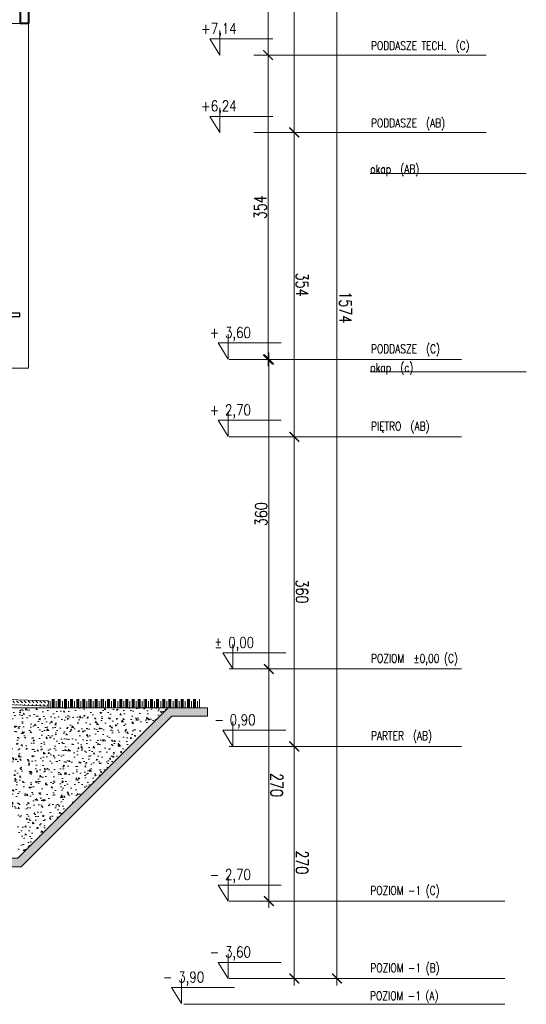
# Model space of a CAD drawing. Header units: millimetres. Extents: x 23192 to 177760, y -399809 to -79279.
# Tile 42 of 256: x 63445 to 64034, y -209387 to -208242. Entities that reach past the tile are written whole.
import ezdxf

# ---------------------------------------------------------------- set-up
doc = ezdxf.new("R2010")
doc.units = ezdxf.units.MM
doc.linetypes.add('CACHE', pattern=[9.525, 6.35, -3.175])
doc.layers.get('0').update_dxf_attribs({"lineweight": 0})
doc.layers.add('!! 0_bloki rzędnych', color=7, linetype='Continuous', lineweight=0, plot=False)
doc.layers.add('ND', color=240, linetype='Continuous', lineweight=0, plot=False)
for name, color, linetype, lineweight in [('!! 1_hatch projektowane ściany', 4, 'Continuous', 5), ('!! 1_PROJ Sciany', 2, 'Continuous', 40), ('!! 1_PROJ widok', 5, 'Continuous', 9), ('!! wymiary osi', 250, 'Continuous', 9), ('0-rzedne-blok', 62, 'Continuous', 13)]:
    doc.layers.add(name, color=color, linetype=linetype, lineweight=lineweight)
doc.layers.add('PROJ OKNO', color=3, linetype='CACHE')
doc.styles.add('DEUTSCH', font='SIMPLEX8')
doc.styles.add('SIMPLEX', font='simplex.shx', dxfattribs={"width": 0.77})
doc.dimstyles.new('OL PB 100', dxfattribs={"dimscale": 4, "dimtxt": 3.5, "dimasz": 0.2, "dimexe": 10, "dimexo": 10, "dimgap": 0.5, "dimtad": 1, "dimdec": 1, "dimrnd": 0.5, "dimzin": 9, "dimdsep": 46, "dimtxsty": 'SIMPLEX', "dimblk": 'thick_MSz', "dimcen": 0.05, "dimdle": 8, "dimse1": 1, "dimse2": 1, "dimclrd": 256, "dimclre": 256, "dimclrt": 3, "dimadec": 1, "dimazin": 2, "dimtfac": 1, "dimtdec": 1, "dimtix": 1, "dimtofl": 0, "dimtmove": 2, "dimatfit": 3, "dimldrblk": 'thick_MSz', "dimfxl": 10, "dimfxlon": 1, "dimtolj": 1, "dimlwd": -1, "dimlwe": -1, "dimarcsym": 0})

# ---------------------------------------------------------------- blocks, each defined once
blk = doc.blocks.new('thick_MSz')
for p, q in [((0, 15), (0, -15)), ((-10, 0), (10, 0))]:
    blk.add_line(p, q)
at = {"const_width": 2, "elevation": 2}
blk.add_lwpolyline([(-7.1, -7.1), (7.1, 7.1)], dxfattribs=at)
blk = doc.blocks.new('*D3826')
at = {"layer": 'DEFPOINTS', "color": 0, "ltscale": 100, "transparency": 16777216}
for p in [(15576.3, 8739.9), (15576.3, 8648.5), (15846.3, 8648.5)]:
    blk.add_point(p, dxfattribs=at)
at = {"layer": 'ND', "ltscale": 100, "transparency": 16777216}
blk.add_line((15845.5, 8739.9), (15577.1, 8739.9), dxfattribs=at)
at = {"layer": 'ND', "ltscale": 100, "transparency": 16777216, "xscale": 0.8, "yscale": 0.8, "zscale": 0.8}
for p, rotation in [((15576.3, 8739.9), 180.0000000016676), ((15846.3, 8739.9), 1.667546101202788e-09)]:
    blk.add_blockref('thick_MSz', p, dxfattribs=dict(at, rotation=rotation))
at = {"layer": 'ND', "color": 3, "ltscale": 100, "transparency": 16777216, "insert": (15711.3, 8748.9), "char_height": 14, "attachment_point": 5, "rotation": 0, "style": 'SIMPLEX'}
blk.add_mtext('\\A1;270', dxfattribs=at)
blk = doc.blocks.new('D_kota')
for p, q in [((8.66, 0), (8.66, 23.02)), ((-0.76, 15), (8.66, 15)), ((8.66, 0), (-0.76, 15))]:
    blk.add_line(p, q)
blk.add_lwpolyline([(-0.76, 15), (57.9, 15)])
at = {"style": 'DEUTSCH', "width": 0.8}
blk.add_attdef('POZ.ARCH', (7.32, 19.66), '', height=10, dxfattribs=at)
blk = doc.blocks.new('*D3827')
at = {"layer": 'DEFPOINTS', "color": 0, "ltscale": 100, "transparency": 16777216}
for p in [(15846.3, 8789.5), (14272.3, 8752.2), (15846.3, 8606.6)]:
    blk.add_point(p, dxfattribs=at)
at = {"layer": 'ND', "ltscale": 100, "transparency": 16777216}
blk.add_line((14273.1, 8789.5), (15845.5, 8789.5), dxfattribs=at)
at = {"layer": 'ND', "ltscale": 100, "transparency": 16777216, "xscale": 0.8, "yscale": 0.8, "zscale": 0.8}
for p, rotation in [((14272.3, 8789.5), 180.0000000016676), ((15846.3, 8789.5), 1.667517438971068e-09)]:
    blk.add_blockref('thick_MSz', p, dxfattribs=dict(at, rotation=rotation))
at = {"layer": 'ND', "color": 3, "ltscale": 100, "transparency": 16777216, "insert": (15065.7, 8799.5), "char_height": 14, "attachment_point": 5, "rotation": 0, "style": 'SIMPLEX'}
blk.add_mtext('\\A1;1574', dxfattribs=at)
blk = doc.blocks.new('*D3828')
at = {"layer": 'DEFPOINTS', "color": 0, "ltscale": 100, "transparency": 16777216}
for p in [(15216.3, 8739.9), (15216.3, 8648.5), (15576.3, 8648.5)]:
    blk.add_point(p, dxfattribs=at)
at = {"layer": 'ND', "ltscale": 100, "transparency": 16777216}
blk.add_line((15575.5, 8739.9), (15217.1, 8739.9), dxfattribs=at)
at = {"layer": 'ND', "ltscale": 100, "transparency": 16777216, "xscale": 0.8, "yscale": 0.8, "zscale": 0.8}
for p, rotation in [((15216.3, 8739.9), 180.0000000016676), ((15576.3, 8739.9), 1.667546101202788e-09)]:
    blk.add_blockref('thick_MSz', p, dxfattribs=dict(at, rotation=rotation))
at = {"layer": 'ND', "color": 3, "ltscale": 100, "transparency": 16777216, "insert": (15396.3, 8748.9), "char_height": 14, "attachment_point": 5, "rotation": 0, "style": 'SIMPLEX'}
blk.add_mtext('\\A1;360', dxfattribs=at)
blk = doc.blocks.new('*D3829')
at = {"layer": 'DEFPOINTS', "color": 0, "ltscale": 100, "transparency": 16777216}
for p in [(14862.3, 8739.9), (14862.3, 8648.6), (15216.3, 8648.5)]:
    blk.add_point(p, dxfattribs=at)
at = {"layer": 'ND', "ltscale": 100, "transparency": 16777216}
blk.add_line((15215.5, 8739.9), (14863.1, 8739.9), dxfattribs=at)
at = {"layer": 'ND', "ltscale": 100, "transparency": 16777216, "xscale": 0.8, "yscale": 0.8, "zscale": 0.8}
for p, rotation in [((14862.3, 8739.9), 180.0000000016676), ((15216.3, 8739.9), 1.667546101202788e-09)]:
    blk.add_blockref('thick_MSz', p, dxfattribs=dict(at, rotation=rotation))
at = {"layer": 'ND', "color": 3, "ltscale": 100, "transparency": 16777216, "insert": (15039.3, 8748.9), "char_height": 14, "attachment_point": 5, "rotation": 0, "style": 'SIMPLEX'}
blk.add_mtext('\\A1;354', dxfattribs=at)
blk = doc.blocks.new('*D3830')
at = {"layer": 'DEFPOINTS', "color": 0, "ltscale": 100, "transparency": 16777216}
for p in [(14272.3, 8739.9), (14272.3, 8693), (14862.3, 8648.6)]:
    blk.add_point(p, dxfattribs=at)
at = {"layer": 'ND', "ltscale": 100, "transparency": 16777216}
blk.add_line((14861.5, 8739.9), (14273.1, 8739.9), dxfattribs=at)
at = {"layer": 'ND', "ltscale": 100, "transparency": 16777216, "xscale": 0.8, "yscale": 0.8, "zscale": 0.8}
for p, rotation in [((14272.3, 8739.9), 180.0000000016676), ((14862.3, 8739.9), 1.667546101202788e-09)]:
    blk.add_blockref('thick_MSz', p, dxfattribs=dict(at, rotation=rotation))
at = {"layer": 'ND', "color": 3, "ltscale": 100, "transparency": 16777216, "insert": (14567.3, 8748.9), "char_height": 14, "attachment_point": 5, "rotation": 0, "style": 'SIMPLEX'}
blk.add_mtext('\\A1;590', dxfattribs=at)
blk = doc.blocks.new('*D3831')
at = {"layer": 'DEFPOINTS', "color": 0, "ltscale": 100, "transparency": 16777216}
for p in [(15486.3, 8710.4), (15486.3, 8648.5), (15756.3, 8648.5)]:
    blk.add_point(p, dxfattribs=at)
at = {"layer": 'ND', "ltscale": 100, "transparency": 16777216}
blk.add_line((15755.5, 8710.4), (15487.1, 8710.4), dxfattribs=at)
at = {"layer": 'ND', "ltscale": 100, "transparency": 16777216, "xscale": 0.8, "yscale": 0.8, "zscale": 0.8}
for p, rotation in [((15486.3, 8710.4), 180.0000000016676), ((15756.3, 8710.4), 1.667546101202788e-09)]:
    blk.add_blockref('thick_MSz', p, dxfattribs=dict(at, rotation=rotation))
at = {"layer": 'ND', "color": 3, "ltscale": 100, "transparency": 16777216, "insert": (15621.3, 8719.4), "char_height": 14, "attachment_point": 5, "rotation": 0, "style": 'SIMPLEX'}
blk.add_mtext('\\A1;270', dxfattribs=at)
blk = doc.blocks.new('*D3832')
at = {"layer": 'DEFPOINTS', "color": 0, "ltscale": 100, "transparency": 16777216}
for p in [(15126.3, 8710.4), (15126.3, 8648.5), (15486.3, 8648.5)]:
    blk.add_point(p, dxfattribs=at)
at = {"layer": 'ND', "ltscale": 100, "transparency": 16777216}
blk.add_line((15485.5, 8710.4), (15127.1, 8710.4), dxfattribs=at)
at = {"layer": 'ND', "ltscale": 100, "transparency": 16777216, "xscale": 0.8, "yscale": 0.8, "zscale": 0.8, "rotation": 180}
blk.add_blockref('thick_MSz', (15126.3, 8710.4), dxfattribs=at)
at = {"layer": 'ND', "ltscale": 100, "transparency": 16777216, "xscale": 0.8, "yscale": 0.8, "zscale": 0.8}
blk.add_blockref('thick_MSz', (15486.3, 8710.4), dxfattribs=at)
at = {"layer": 'ND', "color": 3, "ltscale": 100, "transparency": 16777216, "insert": (15306.3, 8701.4), "char_height": 14, "attachment_point": 5, "rotation": 180, "style": 'SIMPLEX'}
blk.add_mtext('\\A1;360', dxfattribs=at)
blk = doc.blocks.new('*D3824')
at = {"layer": 'DEFPOINTS', "color": 0, "ltscale": 100, "transparency": 16777216}
for p in [(14772.3, 8709.4), (14772.3, 8648.5), (15126.3, 8648.5)]:
    blk.add_point(p, dxfattribs=at)
at = {"layer": 'ND', "ltscale": 100, "transparency": 16777216}
blk.add_line((15125.5, 8709.4), (14773.1, 8709.4), dxfattribs=at)
at = {"layer": 'ND', "ltscale": 100, "transparency": 16777216, "xscale": 0.8, "yscale": 0.8, "zscale": 0.8, "rotation": 180}
blk.add_blockref('thick_MSz', (14772.3, 8709.4), dxfattribs=at)
at = {"layer": 'ND', "ltscale": 100, "transparency": 16777216, "xscale": 0.8, "yscale": 0.8, "zscale": 0.8}
blk.add_blockref('thick_MSz', (15126.3, 8709.4), dxfattribs=at)
at = {"layer": 'ND', "color": 3, "ltscale": 100, "transparency": 16777216, "insert": (14949.3, 8700.4), "char_height": 14, "attachment_point": 5, "rotation": 180, "style": 'SIMPLEX'}
blk.add_mtext('\\A1;354', dxfattribs=at)
blk = doc.blocks.new('*D3825')
at = {"layer": 'DEFPOINTS', "color": 0, "ltscale": 100, "transparency": 16777216}
for p in [(14479.8, 8709.4), (14479.8, 8593.5), (14772.3, 8593.5)]:
    blk.add_point(p, dxfattribs=at)
at = {"layer": 'ND', "ltscale": 100, "transparency": 16777216}
blk.add_line((14771.5, 8709.4), (14480.6, 8709.4), dxfattribs=at)
at = {"layer": 'ND', "ltscale": 100, "transparency": 16777216, "xscale": 0.8, "yscale": 0.8, "zscale": 0.8, "rotation": 180}
blk.add_blockref('thick_MSz', (14479.8, 8709.4), dxfattribs=at)
at = {"layer": 'ND', "ltscale": 100, "transparency": 16777216, "xscale": 0.8, "yscale": 0.8, "zscale": 0.8}
blk.add_blockref('thick_MSz', (14772.3, 8709.4), dxfattribs=at)
at = {"layer": 'ND', "color": 3, "ltscale": 100, "transparency": 16777216, "insert": (14626.1, 8718.4), "char_height": 14, "attachment_point": 5, "style": 'SIMPLEX'}
blk.add_mtext('\\A1;292.5', dxfattribs=at)
blk = doc.blocks.new('POZIOMY BLOK')
for p, q in [((14909.91, 9009.49), (14909.91, 8828.06)), ((15140.67, 9009.49), (15140.67, 8828.06)), ((15756.32, 8984.49), (15756.32, 8664.25)), ((15846.32, 8984.49), (15846.32, 8664.25)), ((15876.32, 8984.49), (15876.32, 8664.25)), ((14772.32, 8962.8), (14772.32, 8693.05)), ((14862.32, 8962.8), (14862.32, 8693.05)), ((15126.32, 8934), (15126.32, 8664.25)), ((15216.32, 8934), (15216.32, 8664.25)), ((15486.32, 8934), (15486.32, 8664.25)), ((15576.32, 8934), (15576.32, 8664.25)), ((15876.32, 8682.25), (15876.32, 8611.49))]:
    blk.add_line(p, q)
at = {"layer": '0-rzedne-blok'}
ref = blk.add_blockref('D_kota', (15486.32, 8657.67), dxfattribs=dict(at, xscale=1.250000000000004, yscale=1.250000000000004, zscale=1.250000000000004, rotation=90))
ref.add_attrib('POZ.ARCH', '%%p 0,00  ', (15461.74, 8646.85), dxfattribs={"layer": '0', "height": 12.5, "rotation": 90, "style": 'DEUTSCH', "width": 0.8})
ref = blk.add_blockref('D_kota', (15576.32, 8657.67), dxfattribs=dict(at, xscale=1.250000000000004, yscale=1.250000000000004, zscale=1.250000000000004, rotation=90))
ref.add_attrib('POZ.ARCH', '- 0,90  ', (15551.74, 8646.85), dxfattribs={"layer": '0', "height": 12.5, "rotation": 90, "style": 'DEUTSCH', "width": 0.8})
ref = blk.add_blockref('D_kota', (14772.32, 8642.51), dxfattribs=dict(at, xscale=1.250000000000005, yscale=1.250000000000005, zscale=1.250000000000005, rotation=90))
ref.add_attrib('POZ.ARCH', '+7,14', (14747.74, 8631.68), dxfattribs={"layer": '0', "height": 12.5, "rotation": 90, "style": 'DEUTSCH', "width": 0.8})
ref = blk.add_blockref('D_kota', (14862.32, 8642.51), dxfattribs=dict(at, xscale=1.250000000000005, yscale=1.250000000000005, zscale=1.250000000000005, rotation=90))
ref.add_attrib('POZ.ARCH', '+6,24', (14837.74, 8631.68), dxfattribs={"layer": '0', "height": 12.5, "rotation": 90, "style": 'DEUTSCH', "width": 0.8})
ref = blk.add_blockref('D_kota', (15125.85, 8652.26), dxfattribs=dict(at, xscale=1.250000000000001, yscale=1.250000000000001, zscale=1.250000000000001, rotation=89.99999992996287))
ref.add_attrib('POZ.ARCH', '+ 3,60', (15101.27, 8641.44), dxfattribs={"layer": '0', "height": 12.5, "rotation": 90, "style": 'DEUTSCH', "width": 0.8})
ref = blk.add_blockref('D_kota', (15215.85, 8652.26), dxfattribs=dict(at, xscale=1.250000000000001, yscale=1.250000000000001, zscale=1.250000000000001, rotation=89.99999992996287))
ref.add_attrib('POZ.ARCH', '+ 2,70', (15191.27, 8641.44), dxfattribs={"layer": '0', "height": 12.5, "rotation": 90, "style": 'DEUTSCH', "width": 0.8})
ref = blk.add_blockref('D_kota', (15756.32, 8652.26), dxfattribs=dict(at, xscale=1.250000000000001, yscale=1.250000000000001, zscale=1.250000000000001, rotation=89.99999992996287))
ref.add_attrib('POZ.ARCH', '- 2,70', (15731.74, 8641.44), dxfattribs={"layer": '0', "height": 12.5, "rotation": 90, "style": 'DEUTSCH', "width": 0.8})
ref = blk.add_blockref('D_kota', (15846.32, 8652.26), dxfattribs=dict(at, xscale=1.250000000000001, yscale=1.250000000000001, zscale=1.250000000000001, rotation=89.99999992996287))
ref.add_attrib('POZ.ARCH', '- 3,60', (15821.74, 8641.44), dxfattribs={"layer": '0', "height": 12.5, "rotation": 90, "style": 'DEUTSCH', "width": 0.8})
ref = blk.add_blockref('D_kota', (15875.5, 8597.99), dxfattribs=dict(at, xscale=1.250000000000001, yscale=1.250000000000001, zscale=1.250000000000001, rotation=89.99999992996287))
ref.add_attrib('POZ.ARCH', '- 3,90', (15850.92, 8587.16), dxfattribs={"layer": '0', "height": 12.5, "rotation": 90, "style": 'DEUTSCH', "width": 0.8})
at = {"style": 'SIMPLEX', "width": 0.77}
for s, p in [('PODDASZE TECH.  (C)', (14766.35, 8829.03, -0.04)), ('POZIOM  %%P0,00 (C)', (15478.99, 8829.03, -0.04)), ('PODDASZE  (AB)', (14856.35, 8829.03, -0.04)), ('PODDASZE  (C)', (15118.99, 8829.03, -0.04)), ('PIĘTRO  (AB)', (15208.99, 8829.03, -0.04)), ('PARTER  (AB)', (15568.99, 8829.03, -0.04)), ('POZIOM -1 (C)', (15748.99, 8828.23, -0.04)), ('POZIOM -1 (B)', (15838.99, 8828.23, -0.04)), ('POZIOM -1 (A)', (15871.38, 8827.97, -0.04)), ('okap  (AB)', (14909.91, 8828.06)), ('okap  (c)', (15140.67, 8828.06))]:
    blk.add_text(s, height=10, rotation=90, dxfattribs=at).set_placement(p)
at = {"layer": 'ND', "ltscale": 100}
dim = blk.add_linear_dim(base=(15846.32, 8789.48), p1=(14272.32, 8752.23), p2=(15846.32, 8606.6), angle=180, dimstyle='OL PB 100', dxfattribs=at)
dim.commit()
dim.dimension.update_dxf_attribs({"geometry": '*D3827', "text_midpoint": (15065.71, 8799.48), "dimtype": 160})
for base, p1, p2, picture, middle in [((14272.32, 8739.89), (14862.32, 8648.65), (14272.32, 8693.05), '*D3830', (14567.32, 8748.89)), ((14862.32, 8739.89), (15216.32, 8648.52), (14862.32, 8648.65), '*D3829', (15039.32, 8748.89)), ((15216.32, 8739.89), (15576.32, 8648.52), (15216.32, 8648.52), '*D3828', (15396.32, 8748.89)), ((15576.32, 8739.89), (15846.32, 8648.52), (15576.32, 8648.52), '*D3826', (15711.32, 8748.89)), ((15486.32, 8710.39), (15756.32, 8648.52), (15486.32, 8648.52), '*D3831', (15621.32, 8719.39)), ((14772.32, 8709.43), (15126.32, 8648.52), (14772.32, 8648.52), '*D3824', (14949.32, 8700.43)), ((15126.32, 8710.39), (15486.32, 8648.52), (15126.32, 8648.52), '*D3832', (15306.32, 8701.39))]:
    dim = blk.add_linear_dim(base=base, p1=p1, p2=p2, angle=180, dimstyle='OL PB 100', dxfattribs=at)
    dim.commit()
    dim.dimension.update_dxf_attribs({"geometry": picture, "text_midpoint": middle})
dim = blk.add_linear_dim(base=(14479.8, 8709.43), p1=(14772.32, 8593.49), p2=(14479.8, 8593.49), dimstyle='OL PB 100', dxfattribs=at)
dim.commit()
dim.dimension.update_dxf_attribs({"geometry": '*D3825', "text_midpoint": (14626.06, 8718.43)})

msp = doc.modelspace()

# ---------------------------------------------------------------- hatches: boundary and pattern name
at = {"layer": '!! 1_hatch projektowane ściany'}
h = msp.add_hatch(dxfattribs=at)
h.set_pattern_fill('DASH', color=256, angle=-45)
h.set_pattern_definition([(315, (263081.2866, -128162.2934), (4.49012806, -8e-16), [3.175, -3.175])])
h.paths.add_polyline_path([(63418.2333, -209031.98076), (63478.19675, -209034.07473), (63477.98735, -209040.07108), (63418.0239, -209037.97711)])
h = msp.add_hatch(dxfattribs=at)
h.set_pattern_fill('CLAY', color=256, scale=1.5, angle=90)
h.set_pattern_definition([(90, (263081.287, -128162.2934), (-7.14375, 2e-15), []), (90, (263080.096, -128162.2934), (-7.14375, 2e-15), []), (90, (263078.9054, -128162.2934), (-7.14375, 2e-15), []), (90, (263076.524, -128162.2934), (-7.14375, 2e-15), [7.14375, -4.7625])])
h.paths.add_polyline_path([(63478.27, -209031.97711), (63478.27, -209041.97711), (63654.4368, -209041.97711), (63654.4368, -209031.97711)])
h = msp.add_hatch(dxfattribs=at)
h.set_pattern_fill('AR-PARQ1', color=256, scale=0.1, angle=45)
h.paths.add_polyline_path([(60818.18484, -209126.96325), (60818.18484, -209116.96325), (61238.56735, -209116.96325), (61288.55349, -209066.97711), (61472.06505, -209066.97711), (61623.06965, -209216.97711), (61911.56965, -209216.97711), (62004.70449, -209123.84227), (62129.35516, -209123.84227), (62222.49, -209216.97711), (62303.06965, -209216.97711), (62453.06965, -209066.97711), (63192.48407, -209066.97711), (63342.48407, -209216.97711), (63442.56373, -209216.97711), (63617.56373, -209041.97711), (63663.22819, -209041.97711), (63663.22819, -209051.97711), (63621.70586, -209051.97711), (63446.70586, -209226.97711), (63332.48407, -209226.97711), (63188.34194, -209076.97711), (62457.21179, -209076.97711), (62313.06965, -209226.97711), (62212.49, -209226.97711), (62122.9923, -209133.84227), (62011.06735, -209133.84227), (61921.56965, -209226.97711), (61612.06505, -209226.97711), (61467.92291, -209076.97711), (61296.60141, -209076.97711), (61248.56735, -209126.96325)])
h = msp.add_hatch(dxfattribs=at)
h.set_pattern_fill('AR-CONC', color=256, scale=0.1, angle=-90)
h.set_pattern_definition([(320, (263081.287, -128162.293), (-1.5939086, -18.2184669), [1.905, -20.955]), (265, (263081.287, -128162.293), (19.1056845, 3.5243421), [1.524, -16.7640584]), (10.451445, (263081.154, -128163.812), (17.5117752, -14.6941247), [1.6190009, -17.8090245]), (316.1842, (263086.367, -128162.293), (-4.2042328, -27.107904), [2.8575, -31.4325]), (6.635558, (263086.016, -128164.552), (24.7426125, -23.7404134), [2.4285023, -26.7135608]), (261.184151, (263086.367, -128162.293), (24.7426125, -23.7404134), [2.2859967, -25.1459732]), (291, (263085.097, -128164.833), (-10.2265198, -15.1614391), [1.905, -20.955]), (236, (263085.097, -128164.833), (18.4187966, -6.1802028), [1.524, -16.764]), (341.451445, (263084.244, -128166.097), (8.1922769, -21.3416419), [1.6190009, -17.8089938]), (307.5, (263081.2866, -128162.2934), (8.45550389, -0.30886033), [0, -16.5608, 0, -17.018, 0, -16.8275]), (277.5, (263081.287, -128162.293), (10.0180575, -6.68196625), [0, -9.7028, 0, -16.1798, 0, -6.4135]), (237.5, (263081.2866, -128156.629), (-0.5728744, -13.55905952), [0, -6.35, 0, -19.812, 0, -26.289]), (227.5, (263081.287, -128154.089), (2.5426491, -14.81291814), [0, -8.255, 0, -13.1572, 0, -18.669])])
h.paths.add_polyline_path([(63461.71394, -209077.56731), (63461.71394, -209041.97711), (63617.56373, -209041.97711), (63442.56373, -209216.97711), (63442.56373, -209206.97711), (63442.56373, -209166.97711), (63425.18232, -209166.97711), (63416.0239, -209157.73447), (63416.0239, -209077.56731)])
h.paths.add_polyline_path([(63418.0239, -209077.56731), (63418.0239, -209041.97711), (63461.71394, -209041.97711), (63461.71394, -209077.56731)], flags=17)

# ---------------------------------------------------------------- linework, layer by layer
at = {"layer": '!! 1_PROJ Sciany'}
msp.add_lwpolyline([(63455.06373, -208246.31713), (63445.97395, -208246.31713), (63445.97395, -208217.15542), (63455.06373, -208217.15542)], close=True, dxfattribs=at)
at = {"layer": '!! 1_PROJ widok'}
for points in [[(63405.06373, -208215.04014), (63455.06373, -208215.04014), (63455.06373, -208646.97711)], [(63427.06373, -208646.97711), (63455.06373, -208646.97711)]]:
    msp.add_lwpolyline(points, dxfattribs=at)
at = {"layer": '!! wymiary osi'}
msp.add_line((63418.0239, -209041.97711), (63663.22819, -209041.97711), dxfattribs=at)
msp.add_lwpolyline([(63418.2333, -209031.98076), (63478.19675, -209034.07473), (63477.98735, -209040.07108), (63418.0239, -209037.97711)], close=True, dxfattribs=at)
for points in [[(62222.49, -209216.97711), (62303.06965, -209216.97711), (62453.06965, -209066.97711), (63192.48407, -209066.97711), (63342.48407, -209216.97711), (63442.56373, -209216.97711), (63617.56373, -209041.97711), (63663.22819, -209041.97711), (63663.22819, -209051.97711), (63621.70586, -209051.97711), (63446.70586, -209226.97711), (63332.48407, -209226.97711), (63188.34194, -209076.97711), (62457.21179, -209076.97711), (62313.06965, -209226.97711), (62212.49, -209226.97711)], [(62610.06735, -209076.97711), (63188.34194, -209076.97711), (63332.48407, -209226.97711), (63446.70586, -209226.97711), (63621.70586, -209051.97711), (63663.22819, -209051.97711), (63663.22819, -209041.97711), (63617.56373, -209041.97711), (63442.56373, -209216.97711), (63342.48407, -209216.97711), (63192.48407, -209066.97711), (62610.06735, -209066.97711)], [(63418.0239, -209037.97711), (63477.98735, -209040.07108), (63477.98735, -209041.97711), (63617.56373, -209041.97711)]]:
    msp.add_lwpolyline(points, dxfattribs=at)
msp.add_lwpolyline([(63405.06373, -208246.31713), (63455.06373, -208246.31713)])
at = {"layer": 'PROJ OKNO', "linetype": 'Continuous'}
msp.add_lwpolyline([(63412.06373, -208586.98068), (63445.21088, -208586.98068), (63445.21088, -208583.06546), (63412.06373, -208583.06546)], close=True, dxfattribs=at)

# ---------------------------------------------------------------- block references
at = {"layer": '!! 0_bloki rzędnych', "linetype": 'Continuous', "rotation": 270}
msp.add_blockref('POZIOMY BLOK', (55024.09811, -193510.6546), dxfattribs=at)

doc.saveas('drawing.dxf')
